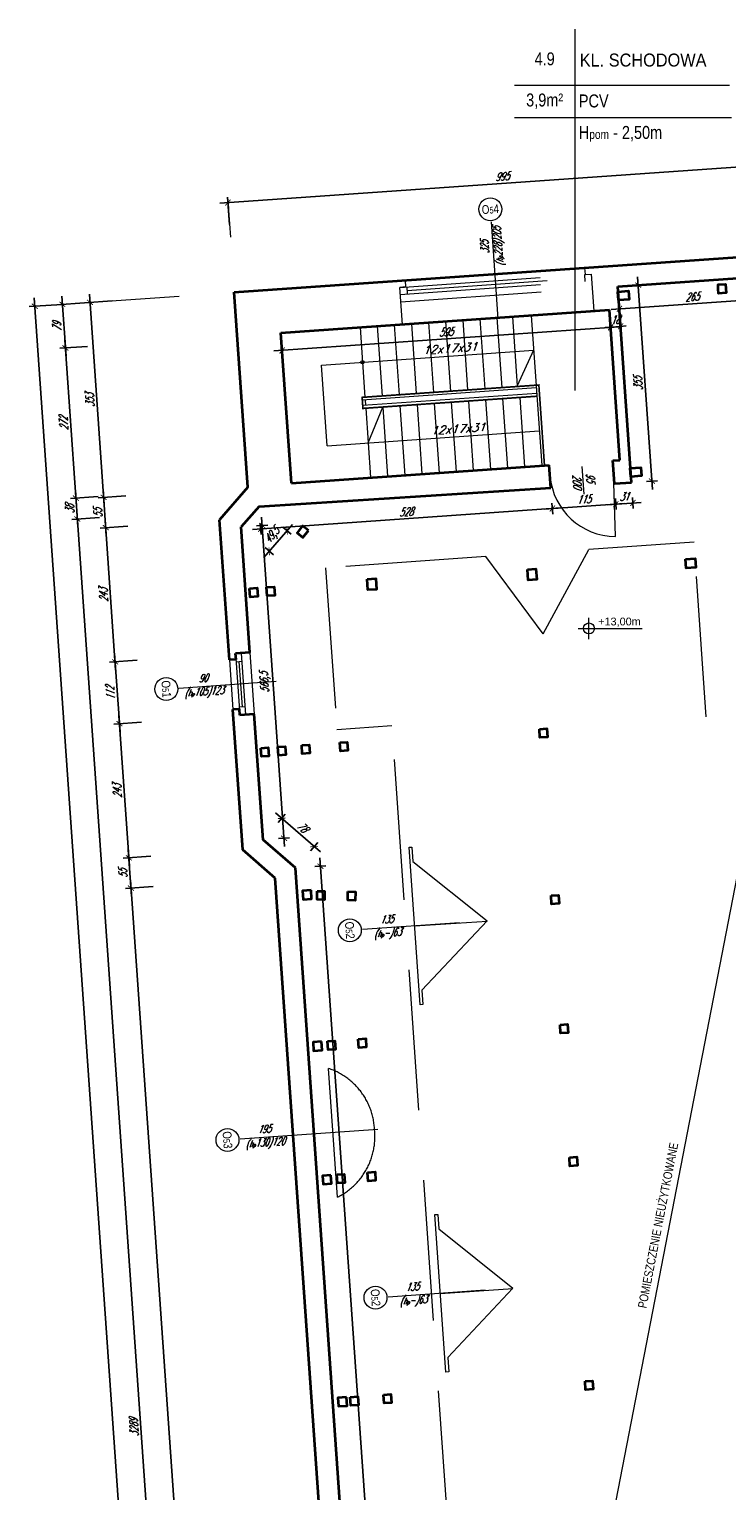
# Model space of a CAD drawing. Header units: millimetres. Extents: x 402 to 79005, y -7782 to 89952.
# Tile 6 of 256: x 21467 to 22728, y 8801 to 11442. Entities that reach past the tile are written whole.
import ezdxf
from ezdxf.enums import TextEntityAlignment as Align

# ---------------------------------------------------------------- set-up
doc = ezdxf.new("R2010")
doc.units = ezdxf.units.MM
doc.header["$LTSCALE"] = 10
doc.linetypes.add('DASHED', pattern=[19.05, 12.7, -6.35])
doc.layers.get('0').update_dxf_attribs({"lineweight": 0})
doc.layers.get('Defpoints').update_dxf_attribs({"color": 253})
for name, color, linetype, lineweight in [('01-2_konstrukcja dachu', 253, 'Continuous', 35), ('01_ściany', 253, 'Continuous', 35), ('03-01_okna', 253, 'Continuous', 15), ('03-02_schody', 253, 'Continuous', 5), ('03_drzwi', 253, 'Continuous', 15), ('04-1_widok', 253, 'Continuous', 5), ('04-2_nad', 253, 'DASHED', 5), ('05-01_wymiary', 253, 'Continuous', 5), ('05-03_opis', 253, 'Continuous', 5)]:
    doc.layers.add(name, color=color, linetype=linetype, lineweight=lineweight)
doc.styles.add('arial', font='ARIAL.TTF')
doc.styles.add('ariel', font='ARIAL.TTF', dxfattribs={"width": 0.8})
doc.styles.add('ariel_wym', font='simplex.shx', dxfattribs={"width": 0.65, "oblique": 25})
doc.dimstyles.new('ariel 50', dxfattribs={"dimtxt": 15, "dimasz": 10, "dimexe": 10, "dimexo": 0, "dimgap": 5, "dimtad": 1, "dimdec": 1, "dimrnd": 0.5, "dimtxsty": 'ariel_wym', "dimblk": 'ARCHTICK', "dimcen": 2.5, "dimdle": 15, "dimazin": 0, "dimtfac": 1, "dimtdec": 1, "dimtix": 1, "dimtmove": 0, "dimatfit": 3, "dimldrblk": 'DOT', "dimfxl": 0, "dimarcsym": 0})
doc.dimstyles.new('ariel 50 wnętrze', dxfattribs={"dimtxt": 15, "dimasz": 10, "dimexe": 10, "dimexo": 0, "dimgap": 5, "dimtad": 1, "dimdec": 1, "dimrnd": 0.5, "dimtxsty": 'ariel_wym', "dimblk": 'ARCHTICK', "dimcen": 2.5, "dimdle": 15, "dimazin": 0, "dimtfac": 1, "dimtdec": 1, "dimtix": 1, "dimtmove": 0, "dimatfit": 3, "dimldrblk": 'DOT', "dimfxl": 0, "dimarcsym": 0})

# ---------------------------------------------------------------- blocks, each defined once
blk = doc.blocks.new('_ArchTick')
at = {"color": 0, "linetype": 'ByBlock', "const_width": 0.15}
blk.add_lwpolyline([(-0.5, -0.5), (0.5, 0.5)], dxfattribs=at)
blk = doc.blocks.new('*D3510')
at = {"layer": '05-01_wymiary', "color": 0, "lineweight": -2}
for p, q in [((21834.7, 7264.1), (21650.1, 9904.6)), ((21691, 9892.4), (21641.1, 9889)), ((21873.6, 7281.8), (21823.7, 7278.3))]:
    blk.add_line(p, q, dxfattribs=at)
at = {"layer": 'Defpoints', "color": 0, "lineweight": 0}
for p in [(21911.7, 9907.9), (21651.1, 9889.7), (22094.3, 7297.3)]:
    blk.add_point(p, dxfattribs=at)
at = {"layer": '05-01_wymiary', "color": 0, "lineweight": -2, "xscale": 10, "yscale": 10, "zscale": 10}
for p, rotation in [((21651.1, 9889.7), 94.00000000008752), ((21833.7, 7279), 274.0000000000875)]:
    blk.add_blockref('_ArchTick', p, dxfattribs=dict(at, rotation=rotation))
at = {"layer": '05-01_wymiary', "color": 0, "insert": (21729.9, 8583.5), "char_height": 15, "attachment_point": 5, "rotation": 94, "style": 'ariel_wym'}
blk.add_mtext('2617', dxfattribs=at)
blk = doc.blocks.new('_Dot')
at = {"color": 0, "linetype": 'ByBlock', "lineweight": -2}
blk.add_line((-0.5, 0), (-1, 0), dxfattribs=at)
at = {"color": 0, "linetype": 'ByBlock', "const_width": 0.5}
blk.add_lwpolyline([(-0.25, 0, 1), (0.25, 0, 1)], format="xyb", close=True, dxfattribs=at)
blk = doc.blocks.new('*D3511')
at = {"layer": '05-01_wymiary', "color": 0, "lineweight": -2}
for p, q in [((21652.1, 9874.7), (21646.2, 9959.5)), ((21687.2, 9947.3), (21637.3, 9943.8)), ((21691, 9892.4), (21641.1, 9889))]:
    blk.add_line(p, q, dxfattribs=at)
at = {"layer": 'Defpoints', "color": 0, "lineweight": 0}
for p in [(21853, 9958.9), (21647.3, 9944.5), (21911.7, 9907.9)]:
    blk.add_point(p, dxfattribs=at)
at = {"layer": '05-01_wymiary', "color": 0, "lineweight": -2, "xscale": 10, "yscale": 10, "zscale": 10}
for p, rotation in [((21647.3, 9944.5), 94.00000000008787), ((21651.1, 9889.7), 274.0000000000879)]:
    blk.add_blockref('_ArchTick', p, dxfattribs=dict(at, rotation=rotation))
at = {"layer": '05-01_wymiary', "color": 0, "insert": (21636.7, 9916.2), "char_height": 15, "attachment_point": 5, "rotation": 94, "style": 'ariel_wym'}
blk.add_mtext('55', dxfattribs=at)
blk = doc.blocks.new('*D3512')
at = {"layer": '05-01_wymiary', "color": 0, "lineweight": -2}
for p, q in [((21648.3, 9929.6), (21629.3, 10201.9)), ((21670.2, 10189.7), (21620.3, 10186.2)), ((21687.2, 9947.3), (21637.3, 9943.8))]:
    blk.add_line(p, q, dxfattribs=at)
at = {"layer": 'Defpoints', "color": 0, "lineweight": 0}
for p in [(21874, 10204), (21630.3, 10186.9), (21853, 9958.9)]:
    blk.add_point(p, dxfattribs=at)
at = {"layer": '05-01_wymiary', "color": 0, "lineweight": -2, "xscale": 10, "yscale": 10, "zscale": 10}
for p, rotation in [((21630.3, 10186.9), 94.00000000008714), ((21647.3, 9944.5), 274.0000000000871)]:
    blk.add_blockref('_ArchTick', p, dxfattribs=dict(at, rotation=rotation))
at = {"layer": '05-01_wymiary', "color": 0, "insert": (21626.3, 10064.9), "char_height": 15, "attachment_point": 5, "rotation": 94, "style": 'ariel_wym'}
blk.add_mtext('243', dxfattribs=at)
blk = doc.blocks.new('*D3513')
at = {"layer": '05-01_wymiary', "color": 0, "lineweight": -2}
for p, q in [((21662.4, 10301.4), (21612.5, 10298)), ((21631.4, 10172), (21621.5, 10313.6)), ((21670.2, 10189.7), (21620.3, 10186.2))]:
    blk.add_line(p, q, dxfattribs=at)
at = {"layer": 'Defpoints', "color": 0, "lineweight": 0}
for p in [(21866.2, 10315.7), (21622.5, 10298.7), (21874, 10204)]:
    blk.add_point(p, dxfattribs=at)
at = {"layer": '05-01_wymiary', "color": 0, "lineweight": -2, "xscale": 10, "yscale": 10, "zscale": 10}
for p, rotation in [((21622.5, 10298.7), 94.00000000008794), ((21630.3, 10186.9), 274.0000000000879)]:
    blk.add_blockref('_ArchTick', p, dxfattribs=dict(at, rotation=rotation))
at = {"layer": '05-01_wymiary', "color": 0, "insert": (21613.9, 10241.9), "char_height": 15, "attachment_point": 5, "rotation": 94, "style": 'ariel_wym'}
blk.add_mtext('112', dxfattribs=at)
blk = doc.blocks.new('*D3514')
at = {"layer": '05-01_wymiary', "color": 0, "lineweight": -2}
for p, q in [((21645.5, 10543.9), (21595.6, 10540.4)), ((21623.5, 10283.7), (21604.5, 10556)), ((21662.4, 10301.4), (21612.5, 10298))]:
    blk.add_line(p, q, dxfattribs=at)
at = {"layer": 'Defpoints', "color": 0, "lineweight": 0}
for p in [(21605.6, 10541.1), (21811.3, 10555.5), (21866.2, 10315.7)]:
    blk.add_point(p, dxfattribs=at)
at = {"layer": '05-01_wymiary', "color": 0, "lineweight": -2, "xscale": 10, "yscale": 10, "zscale": 10}
for p, rotation in [((21605.6, 10541.1), 94.00000000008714), ((21622.5, 10298.7), 274.0000000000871)]:
    blk.add_blockref('_ArchTick', p, dxfattribs=dict(at, rotation=rotation))
at = {"layer": '05-01_wymiary', "color": 0, "insert": (21601.6, 10419), "char_height": 15, "attachment_point": 5, "rotation": 94, "style": 'ariel_wym'}
blk.add_mtext('243', dxfattribs=at)
blk = doc.blocks.new('*D3515')
at = {"layer": '05-01_wymiary', "color": 0, "lineweight": -2}
for p, q in [((21641.6, 10598.7), (21591.7, 10595.2)), ((21606.6, 10526.1), (21600.7, 10610.9)), ((21645.5, 10543.9), (21595.6, 10540.4))]:
    blk.add_line(p, q, dxfattribs=at)
at = {"layer": 'Defpoints', "color": 0, "lineweight": 0}
for p in [(21601.7, 10595.9), (21862.4, 10614.2), (21811.3, 10555.5)]:
    blk.add_point(p, dxfattribs=at)
at = {"layer": '05-01_wymiary', "color": 0, "lineweight": -2, "xscale": 10, "yscale": 10, "zscale": 10}
for p, rotation in [((21601.7, 10595.9), 94.00000000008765), ((21605.6, 10541.1), 274.0000000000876)]:
    blk.add_blockref('_ArchTick', p, dxfattribs=dict(at, rotation=rotation))
at = {"layer": '05-01_wymiary', "color": 0, "insert": (21591.2, 10567.6), "char_height": 15, "attachment_point": 5, "rotation": 94, "style": 'ariel_wym'}
blk.add_mtext('55', dxfattribs=at)
blk = doc.blocks.new('*D3516')
at = {"layer": '05-01_wymiary', "color": 0, "lineweight": -2}
for p, q in [((21602.8, 10581), (21576, 10963)), ((21617, 10950.9), (21567.1, 10947.4)), ((21641.6, 10598.7), (21591.7, 10595.2))]:
    blk.add_line(p, q, dxfattribs=at)
at = {"layer": 'Defpoints', "color": 0, "lineweight": 0}
for p in [(21837.7, 10966.3), (21577.1, 10948.1), (21862.4, 10614.2)]:
    blk.add_point(p, dxfattribs=at)
at = {"layer": '05-01_wymiary', "color": 0, "lineweight": -2, "xscale": 10, "yscale": 10, "zscale": 10}
for p, rotation in [((21577.1, 10948.1), 94.00000000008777), ((21601.7, 10595.9), 274.0000000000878)]:
    blk.add_blockref('_ArchTick', p, dxfattribs=dict(at, rotation=rotation))
at = {"layer": '05-01_wymiary', "color": 0, "insert": (21576.9, 10771.1), "char_height": 15, "attachment_point": 5, "rotation": 94, "style": 'ariel_wym'}
blk.add_mtext('353', dxfattribs=at)
blk = doc.blocks.new('*D3517')
at = {"layer": '05-01_wymiary', "color": 0, "lineweight": -2}
for p, q in [((21526.2, 10959.5), (21533.8, 10850.8)), ((21567.1, 10947.4), (21517.2, 10943.9)), ((21572.6, 10868.6), (21522.7, 10865.1))]:
    blk.add_line(p, q, dxfattribs=at)
at = {"layer": 'Defpoints', "color": 0, "lineweight": 0}
for p in [(21837.7, 10966.3), (21922, 10893), (21532.7, 10865.8)]:
    blk.add_point(p, dxfattribs=at)
at = {"layer": '05-01_wymiary', "color": 0, "lineweight": -2, "xscale": 10, "yscale": 10, "zscale": 10}
for p, rotation in [((21527.2, 10944.6), 94.0000000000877), ((21532.7, 10865.8), 274.0000000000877)]:
    blk.add_blockref('_ArchTick', p, dxfattribs=dict(at, rotation=rotation))
at = {"layer": '05-01_wymiary', "color": 0, "insert": (21517.5, 10904.3), "char_height": 15, "attachment_point": 5, "rotation": 94, "style": 'ariel_wym'}
blk.add_mtext('79', dxfattribs=at)
blk = doc.blocks.new('*D3518')
at = {"layer": '05-01_wymiary', "color": 0, "lineweight": -2}
for p, q in [((21531.7, 10880.7), (21552.7, 10579.5)), ((21572.6, 10868.6), (21522.7, 10865.1)), ((21591.6, 10597.2), (21541.7, 10593.7))]:
    blk.add_line(p, q, dxfattribs=at)
at = {"layer": 'Defpoints', "color": 0, "lineweight": 0}
for p in [(21922, 10893), (21941, 10621.7), (21551.7, 10594.4)]:
    blk.add_point(p, dxfattribs=at)
at = {"layer": '05-01_wymiary', "color": 0, "lineweight": -2, "xscale": 10, "yscale": 10, "zscale": 10}
for p, rotation in [((21532.7, 10865.8), 94.00000000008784), ((21551.7, 10594.4), 274.0000000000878)]:
    blk.add_blockref('_ArchTick', p, dxfattribs=dict(at, rotation=rotation))
at = {"layer": '05-01_wymiary', "color": 0, "insert": (21529.7, 10729.2), "char_height": 15, "attachment_point": 5, "rotation": 94, "style": 'ariel_wym'}
blk.add_mtext('272', dxfattribs=at)
blk = doc.blocks.new('*D3519')
at = {"layer": '05-01_wymiary', "color": 0, "lineweight": -2}
for p, q in [((21591.6, 10597.2), (21541.7, 10593.7)), ((21550.7, 10609.4), (21555.4, 10541.7)), ((21594.2, 10559.4), (21544.4, 10555.9))]:
    blk.add_line(p, q, dxfattribs=at)
at = {"layer": 'Defpoints', "color": 0, "lineweight": 0}
for p in [(21941, 10621.7), (21882.7, 10579.6), (21554.3, 10556.6)]:
    blk.add_point(p, dxfattribs=at)
at = {"layer": '05-01_wymiary', "color": 0, "lineweight": -2, "xscale": 10, "yscale": 10, "zscale": 10}
for p, rotation in [((21551.7, 10594.4), 94.00000000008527), ((21554.3, 10556.6), 274.0000000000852)]:
    blk.add_blockref('_ArchTick', p, dxfattribs=dict(at, rotation=rotation))
at = {"layer": '05-01_wymiary', "color": 0, "insert": (21540.5, 10574.7), "char_height": 15, "attachment_point": 5, "rotation": 94, "style": 'ariel_wym'}
blk.add_mtext('38', dxfattribs=at)
blk = doc.blocks.new('*D3520')
at = {"layer": '05-01_wymiary', "color": 0, "lineweight": -2}
for p, q in [((21553.3, 10571.6), (21784.8, 7260.6)), ((21594.2, 10559.4), (21544.4, 10555.9)), ((21823.7, 7278.3), (21773.8, 7274.8))]:
    blk.add_line(p, q, dxfattribs=at)
at = {"layer": 'Defpoints', "color": 0, "lineweight": 0}
for p in [(21882.7, 10579.6), (22094.3, 7297.3), (21783.8, 7275.5)]:
    blk.add_point(p, dxfattribs=at)
at = {"layer": '05-01_wymiary', "color": 0, "lineweight": -2, "xscale": 10, "yscale": 10, "zscale": 10}
for p, rotation in [((21554.3, 10556.6), 94.00000000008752), ((21783.8, 7275.5), 274.0000000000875)]:
    blk.add_blockref('_ArchTick', p, dxfattribs=dict(at, rotation=rotation))
at = {"layer": '05-01_wymiary', "color": 0, "insert": (21656.6, 8915.2), "char_height": 15, "attachment_point": 5, "rotation": 94, "style": 'ariel_wym'}
blk.add_mtext('3289', dxfattribs=at)
blk = doc.blocks.new('*D3524')
at = {"layer": '05-01_wymiary', "color": 0, "lineweight": -2}
for p, q in [((21517.2, 10943.9), (21467.4, 10940.4)), ((21785.5, 6534.2), (21476.3, 10956.1)), ((21824.4, 6552), (21774.5, 6548.5))]:
    blk.add_line(p, q, dxfattribs=at)
at = {"layer": 'Defpoints', "color": 0, "lineweight": 0}
for p in [(21837.7, 10966.3), (21477.3, 10941.1), (22219.6, 6579.6)]:
    blk.add_point(p, dxfattribs=at)
at = {"layer": '05-01_wymiary', "color": 0, "lineweight": -2, "xscale": 10, "yscale": 10, "zscale": 10}
for p, rotation in [((21477.3, 10941.1), 94.00000000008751), ((21784.4, 6549.2), 274.0000000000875)]:
    blk.add_blockref('_ArchTick', p, dxfattribs=dict(at, rotation=rotation))
at = {"layer": '05-01_wymiary', "color": 0, "insert": (21617, 8744.2), "char_height": 15, "attachment_point": 5, "rotation": 94, "style": 'ariel_wym'}
blk.add_mtext('4402,5', dxfattribs=at)
blk = doc.blocks.new('*D3525')
at = {"layer": '05-01_wymiary', "color": 0, "lineweight": -2}
for p, q in [((21811.4, 11127.5), (22833.9, 11199)), ((22821.8, 11158.1), (22818.3, 11207.9)), ((21829.2, 11088.6), (21825.7, 11138.5))]:
    blk.add_line(p, q, dxfattribs=at)
at = {"layer": 'Defpoints', "color": 0, "lineweight": 0}
for p in [(22819, 11198), (22830.3, 11035.7), (21837.7, 10966.3)]:
    blk.add_point(p, dxfattribs=at)
at = {"layer": '05-01_wymiary', "color": 0, "lineweight": -2, "xscale": 10, "yscale": 10, "zscale": 10}
for p, rotation in [((22819, 11198), 4.000000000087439), ((21826.4, 11128.5), 184.0000000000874)]:
    blk.add_blockref('_ArchTick', p, dxfattribs=dict(at, rotation=rotation))
at = {"layer": '05-01_wymiary', "color": 0, "insert": (22321.8, 11175.7), "char_height": 15, "attachment_point": 5, "rotation": 4, "style": 'ariel_wym'}
blk.add_mtext('995', dxfattribs=at)
blk = doc.blocks.new('*D3526')
at = {"layer": '05-01_wymiary', "color": 0, "lineweight": -2}
for p, q in [((22833.9, 11199), (21811.4, 11127.5)), ((22818.3, 11207.9), (22819.7, 11188)), ((21825.7, 11138.5), (21827.1, 11118.6))]:
    blk.add_line(p, q, dxfattribs=at)
at = {"layer": 'Defpoints', "color": 0, "lineweight": 0}
for p in [(22818.3, 11207.9), (21825.7, 11138.5), (21826.4, 11128.5)]:
    blk.add_point(p, dxfattribs=at)
at = {"layer": '05-01_wymiary', "color": 0, "lineweight": -2, "xscale": 10, "yscale": 10, "zscale": 10}
for p, rotation in [((22819, 11198), 4.000000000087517), ((21826.4, 11128.5), 184.0000000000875)]:
    blk.add_blockref('_ArchTick', p, dxfattribs=dict(at, rotation=rotation))
at = {"layer": '05-01_wymiary', "color": 0, "insert": (22321.8, 11175.7), "char_height": 15, "attachment_point": 5, "rotation": 4, "style": 'ariel_wym'}
blk.add_mtext('995', dxfattribs=at)
blk = doc.blocks.new('*D3698')
at = {"layer": '05-01_wymiary', "color": 0, "lineweight": -2}
for p, q in [((22797.2, 10964.9), (22798.6, 10945)), ((22518.5, 10935.4), (22812.8, 10956)), ((22532.8, 10946.5), (22534.2, 10926.5))]:
    blk.add_line(p, q, dxfattribs=at)
at = {"layer": 'Defpoints', "color": 0, "lineweight": 0}
for p in [(22795, 10995.1), (22530.7, 10976.7), (22797.9, 10955)]:
    blk.add_point(p, dxfattribs=at)
at = {"layer": '05-01_wymiary', "color": 0, "lineweight": -2, "xscale": 10, "yscale": 10, "zscale": 10}
for p, rotation in [((22797.9, 10955), 4.000000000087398), ((22533.5, 10936.5), 184.0000000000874)]:
    blk.add_blockref('_ArchTick', p, dxfattribs=dict(at, rotation=rotation))
at = {"layer": '05-01_wymiary', "color": 0, "insert": (22664.8, 10958.2), "char_height": 15, "attachment_point": 5, "rotation": 4, "style": 'ariel_wym'}
blk.add_mtext('265', dxfattribs=at)
blk = doc.blocks.new('*D3700')
at = {"layer": '05-01_wymiary', "color": 0, "lineweight": -2}
for p, q in [((22566.5, 10994.2), (22593.3, 10610.2)), ((22557.5, 10978.5), (22577.5, 10979.9)), ((22582.3, 10624.5), (22602.2, 10625.9))]:
    blk.add_line(p, q, dxfattribs=at)
at = {"layer": 'Defpoints', "color": 0, "lineweight": 0}
for p in [(22530.7, 10976.7), (22553.3, 10622.5), (22592.3, 10625.2)]:
    blk.add_point(p, dxfattribs=at)
at = {"layer": '05-01_wymiary', "color": 0, "lineweight": -2, "xscale": 10, "yscale": 10, "zscale": 10}
for p, rotation in [((22567.5, 10979.2), 94.00000000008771), ((22592.3, 10625.2), 274.0000000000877)]:
    blk.add_blockref('_ArchTick', p, dxfattribs=dict(at, rotation=rotation))
at = {"layer": '05-01_wymiary', "color": 0, "insert": (22567.4, 10801.3), "char_height": 15, "attachment_point": 5, "rotation": 94, "style": 'ariel_wym'}
blk.add_mtext('355', dxfattribs=at)
blk = doc.blocks.new('*D3701')
at = {"layer": '05-01_wymiary', "color": 0, "lineweight": -2}
for p, q in [((21870.6, 10537.7), (22427.3, 10576.6)), ((22411.7, 10585.6), (22413.1, 10565.6)), ((21884.8, 10548.7), (21886.2, 10528.8))]:
    blk.add_line(p, q, dxfattribs=at)
at = {"layer": 'Defpoints', "color": 0, "lineweight": 0}
for p in [(22409.7, 10613.3), (21882.7, 10579.6), (22412.4, 10575.6)]:
    blk.add_point(p, dxfattribs=at)
at = {"layer": '05-01_wymiary', "color": 0, "lineweight": -2, "xscale": 10, "yscale": 10, "zscale": 10}
for p, rotation in [((22412.4, 10575.6), 4.000000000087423), ((21885.5, 10538.7), 184.0000000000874)]:
    blk.add_blockref('_ArchTick', p, dxfattribs=dict(at, rotation=rotation))
at = {"layer": '05-01_wymiary', "color": 0, "insert": (22148.1, 10569.6), "char_height": 15, "attachment_point": 5, "rotation": 4, "style": 'ariel_wym'}
blk.add_mtext('528', dxfattribs=at)
blk = doc.blocks.new('*D3702')
at = {"layer": '05-01_wymiary', "color": 0, "lineweight": -2}
for p, q in [((22526.4, 10593.6), (22527.8, 10573.6)), ((22397.4, 10574.5), (22542.1, 10584.6)), ((22411.7, 10585.6), (22413.1, 10565.6))]:
    blk.add_line(p, q, dxfattribs=at)
at = {"layer": 'Defpoints', "color": 0, "lineweight": 0}
for p in [(22524.5, 10620.6), (22409.7, 10613.3), (22527.1, 10583.6)]:
    blk.add_point(p, dxfattribs=at)
at = {"layer": '05-01_wymiary', "color": 0, "lineweight": -2, "xscale": 10, "yscale": 10, "zscale": 10}
for p, rotation in [((22527.1, 10583.6), 4.000000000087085), ((22412.4, 10575.6), 184.0000000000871)]:
    blk.add_blockref('_ArchTick', p, dxfattribs=dict(at, rotation=rotation))
at = {"layer": '05-01_wymiary', "color": 0, "insert": (22468.9, 10592.1), "char_height": 15, "attachment_point": 5, "rotation": 4, "style": 'ariel_wym'}
blk.add_mtext('115', dxfattribs=at)
blk = doc.blocks.new('*D3703')
at = {"layer": '05-01_wymiary', "color": 0, "lineweight": -2}
for p, q in [((22526.4, 10593.6), (22527.8, 10573.6)), ((22557.3, 10595.7), (22558.7, 10575.8)), ((22512.1, 10582.6), (22573, 10586.8))]:
    blk.add_line(p, q, dxfattribs=at)
at = {"layer": 'Defpoints', "color": 0, "lineweight": 0}
for p in [(22524.5, 10620.6), (22555.5, 10622.6), (22558, 10585.8)]:
    blk.add_point(p, dxfattribs=at)
at = {"layer": '05-01_wymiary', "color": 0, "lineweight": -2, "xscale": 10, "yscale": 10, "zscale": 10}
for p, rotation in [((22527.1, 10583.6), 184.0000000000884), ((22558, 10585.8), 4.000000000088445)]:
    blk.add_blockref('_ArchTick', p, dxfattribs=dict(at, rotation=rotation))
at = {"layer": '05-01_wymiary', "color": 0, "insert": (22541.7, 10597.1), "char_height": 15, "attachment_point": 5, "rotation": 4, "style": 'ariel_wym'}
blk.add_mtext('31', dxfattribs=at)
blk = doc.blocks.new('*D3704')
at = {"layer": '05-01_wymiary', "color": 0, "lineweight": -2}
for p, q in [((22517.1, 10912.8), (22518.5, 10892.9)), ((21909.3, 10860.3), (22532.8, 10903.9)), ((21923.6, 10871.3), (21925, 10851.4))]:
    blk.add_line(p, q, dxfattribs=at)
at = {"layer": 'Defpoints', "color": 0, "lineweight": 0}
for p in [(22515.6, 10934.5), (21922, 10893), (22517.8, 10902.9)]:
    blk.add_point(p, dxfattribs=at)
at = {"layer": '05-01_wymiary', "color": 0, "lineweight": -2, "xscale": 10, "yscale": 10, "zscale": 10}
for p, rotation in [((22517.8, 10902.9), 4.000000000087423), ((21924.3, 10861.4), 184.0000000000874)]:
    blk.add_blockref('_ArchTick', p, dxfattribs=dict(at, rotation=rotation))
at = {"layer": '05-01_wymiary', "color": 0, "insert": (22220.2, 10894.6), "char_height": 15, "attachment_point": 5, "rotation": 4, "style": 'ariel_wym'}
blk.add_mtext('595', dxfattribs=at)
blk = doc.blocks.new('*D3705')
at = {"layer": '05-01_wymiary', "color": 0, "lineweight": -2}
for p, q in [((22517.1, 10913.6), (22518.5, 10893.6)), ((22535, 10914.8), (22536.4, 10894.9)), ((22517.8, 10903.6), (22507.8, 10902.9)), ((22517.8, 10903.6), (22535.7, 10904.8)), ((22535.7, 10904.8), (22545.7, 10905.5))]:
    blk.add_line(p, q, dxfattribs=at)
at = {"layer": 'Defpoints', "color": 0, "lineweight": 0}
for p in [(22515.5, 10935.2), (22533.5, 10936.5), (22535.7, 10904.8)]:
    blk.add_point(p, dxfattribs=at)
at = {"layer": '05-01_wymiary', "color": 0, "lineweight": -2, "xscale": 10, "yscale": 10, "zscale": 10}
for p, rotation in [((22517.8, 10903.6), 4.000000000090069), ((22535.7, 10904.8), 184.0000000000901)]:
    blk.add_blockref('_ArchTick', p, dxfattribs=dict(at, rotation=rotation))
at = {"layer": '05-01_wymiary', "color": 0, "insert": (22525.9, 10916.7), "char_height": 15, "attachment_point": 5, "rotation": 4, "style": 'ariel_wym'}
blk.add_mtext('18', dxfattribs=at)
blk = doc.blocks.new('*D3706')
at = {"layer": '05-01_wymiary', "color": 0, "lineweight": -2}
for p, q in [((21891.1, 10487.1), (21943.1, 10547)), ((21925.7, 10542.2), (21940.8, 10529.1)), ((21893.4, 10505), (21908.4, 10491.9))]:
    blk.add_line(p, q, dxfattribs=at)
at = {"layer": 'Defpoints', "color": 0, "lineweight": 0}
for p in [(21882.7, 10579.6), (21850.3, 10542.4), (21933.2, 10535.6)]:
    blk.add_point(p, dxfattribs=at)
at = {"layer": '05-01_wymiary', "color": 0, "lineweight": -2, "xscale": 10, "yscale": 10, "zscale": 10}
for p, rotation in [((21933.2, 10535.6), 48.9999999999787), ((21900.9, 10498.4), 228.9999999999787)]:
    blk.add_blockref('_ArchTick', p, dxfattribs=dict(at, rotation=rotation))
at = {"layer": '05-01_wymiary', "color": 0, "insert": (21906.6, 10526.2), "char_height": 15, "attachment_point": 5, "rotation": 49, "style": 'ariel_wym'}
blk.add_mtext('49,5', dxfattribs=at)
blk = doc.blocks.new('*D3707')
at = {"layer": '05-01_wymiary', "color": 0, "lineweight": -2}
for p, q in [((21878.2, 10544.4), (21898.2, 10545.7)), ((21887.1, 10560), (21928.7, 9964.9)), ((21917.7, 9979.2), (21937.7, 9980.6))]:
    blk.add_line(p, q, dxfattribs=at)
at = {"layer": 'Defpoints', "color": 0, "lineweight": 0}
for p in [(21850.3, 10542.4), (21889.8, 9977.3), (21927.7, 9979.9)]:
    blk.add_point(p, dxfattribs=at)
at = {"layer": '05-01_wymiary', "color": 0, "lineweight": -2, "xscale": 10, "yscale": 10, "zscale": 10}
for p, rotation in [((21888.2, 10545.1), 94.00000000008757), ((21927.7, 9979.9), 274.0000000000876)]:
    blk.add_blockref('_ArchTick', p, dxfattribs=dict(at, rotation=rotation))
at = {"layer": '05-01_wymiary', "color": 0, "insert": (21894, 10261.5), "char_height": 15, "attachment_point": 5, "rotation": 94, "style": 'ariel_wym'}
blk.add_mtext('566,5', dxfattribs=at)
blk = doc.blocks.new('*D3708')
at = {"layer": '05-01_wymiary', "color": 0, "lineweight": -2}
for p, q in [((21993.5, 9955.1), (21912.1, 10025.8)), ((21916.9, 10008.4), (21930, 10023.5)), ((21975.6, 9957.4), (21988.7, 9972.4))]:
    blk.add_line(p, q, dxfattribs=at)
at = {"layer": 'Defpoints', "color": 0, "lineweight": 0}
for p in [(21923.5, 10015.9), (21889.8, 9977.3), (21948.6, 9926.2)]:
    blk.add_point(p, dxfattribs=at)
at = {"layer": '05-01_wymiary', "color": 0, "lineweight": -2, "xscale": 10, "yscale": 10, "zscale": 10}
for p, rotation in [((21923.5, 10015.9), 139.0000000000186), ((21982.2, 9964.9), 319.0000000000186)]:
    blk.add_blockref('_ArchTick', p, dxfattribs=dict(at, rotation=rotation))
at = {"layer": '05-01_wymiary', "color": 0, "insert": (21961, 9999.9), "char_height": 15, "attachment_point": 5, "rotation": 319, "style": 'ariel_wym'}
blk.add_mtext('78', dxfattribs=at)
blk = doc.blocks.new('*D3709')
at = {"layer": '05-01_wymiary', "color": 0, "lineweight": -2}
for p, q in [((21983.4, 9928.7), (22003.4, 9930.1)), ((21992.3, 9944.3), (22179.2, 7272.4)), ((22168.2, 7286.6), (22188.1, 7288))]:
    blk.add_line(p, q, dxfattribs=at)
at = {"layer": 'Defpoints', "color": 0, "lineweight": 0}
for p in [(21948.6, 9926.2), (22133.3, 7284.2), (22178.1, 7287.3)]:
    blk.add_point(p, dxfattribs=at)
at = {"layer": '05-01_wymiary', "color": 0, "lineweight": -2, "xscale": 10, "yscale": 10, "zscale": 10}
for p, rotation in [((21993.4, 9929.4), 94.00000000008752), ((22178.1, 7287.3), 274.0000000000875)]:
    blk.add_blockref('_ArchTick', p, dxfattribs=dict(at, rotation=rotation))
at = {"layer": '05-01_wymiary', "color": 0, "insert": (22071.9, 8607.4), "char_height": 15, "attachment_point": 5, "rotation": 94, "style": 'ariel_wym'}
blk.add_mtext('2648,5', dxfattribs=at)
blk = doc.blocks.new('kota rzutowa')
at = {"ltscale": 0.5}
for p, q in [((-20.6, 0), (102.8, 0)), ((0, -20.6), (0, 20.6))]:
    blk.add_line(p, q, dxfattribs=at)
blk.add_circle((0, 0), 10.6, dxfattribs=at)
at = {"ltscale": 0.5, "style": 'arial'}
blk.add_attdef('POZ._POSADKI_WYKOŃCZONWJ', text='', height=15, dxfattribs=at).set_placement((17.9, 1.4), align=Align.BOTTOM_LEFT)
blk.add_attdef('POZ._POSADZKI_KONSTRUKCJA', text='', height=15, dxfattribs=at).set_placement((17, -5), align=Align.TOP_LEFT)

msp = doc.modelspace()

# ---------------------------------------------------------------- linework, layer by layer
at = {"layer": '01-2_konstrukcja dachu'}
for points in [[(22530.751, 10967.385), (22550.203, 10968.747), (22551.286, 10953.285), (22531.834, 10951.923)], [(22553.064, 10648.665), (22572.516, 10650.027), (22573.599, 10634.565), (22554.146, 10633.203)], [(21971.751, 10536.091), (21961.131, 10544.426), (21951.252, 10531.84), (21961.871, 10523.505)], [(22652.809, 10483.979), (22670.266, 10485.201), (22671.383, 10469.24), (22653.926, 10468.018)], [(22367.385, 10465.751), (22382.847, 10466.834), (22384.209, 10447.381), (22368.746, 10446.299)], [(21865.578, 10431.122), (21879.045, 10432.065), (21880.127, 10416.603), (21866.66, 10415.66)], [(21896.298, 10433.273), (21909.765, 10434.216), (21910.848, 10418.754), (21897.381, 10417.811)], [(22077.918, 10447.993), (22093.38, 10449.075), (22094.742, 10429.623), (22079.28, 10428.54)], [(22388.912, 10177.199), (22402.379, 10178.141), (22403.461, 10162.679), (22389.994, 10161.736)], [(21885.761, 10142.828), (21899.228, 10143.771), (21900.31, 10128.309), (21886.843, 10127.366)], [(21916.481, 10144.979), (21929.948, 10145.921), (21931.031, 10130.459), (21917.564, 10129.516)], [(21959.633, 10148), (21973.1, 10148.942), (21974.182, 10133.48), (21960.715, 10132.537)], [(22028.461, 10152.818), (22041.929, 10153.761), (22043.011, 10138.299), (22029.544, 10137.356)], [(21976.416, 9886.032), (21960.954, 9884.95), (21962.036, 9869.487), (21977.498, 9870.57)], [(21987.565, 9884.449), (22001.063, 9884.197), (22000.773, 9868.699), (21987.276, 9868.951)], [(22043.155, 9883.41), (22056.653, 9883.158), (22056.363, 9867.661), (22042.866, 9867.913)], [(22409.975, 9876.33), (22423.442, 9877.273), (22424.524, 9861.81), (22411.057, 9860.868)], [(22426.309, 9643.006), (22439.776, 9643.949), (22440.859, 9628.487), (22427.392, 9627.544)], [(22006.273, 9612.95), (22019.74, 9613.893), (22020.822, 9598.431), (22007.355, 9597.488)], [(22061.737, 9616.833), (22075.204, 9617.776), (22076.286, 9602.314), (22062.819, 9601.371)], [(21995.568, 9612.452), (21980.106, 9611.369), (21981.189, 9595.907), (21996.651, 9596.989)], [(22443.105, 9403.093), (22456.572, 9404.036), (22457.655, 9388.574), (22444.187, 9387.631)], [(22078.602, 9375.923), (22092.069, 9376.866), (22093.152, 9361.404), (22079.685, 9360.461)], [(22012.452, 9371.292), (21996.989, 9370.209), (21998.072, 9354.747), (22013.534, 9355.83)], [(22023.139, 9372.04), (22036.606, 9372.983), (22037.688, 9357.521), (22024.221, 9356.578)], [(22471.411, 8998.772), (22484.878, 8999.715), (22485.96, 8984.253), (22472.493, 8983.31)], [(22040.543, 8970.024), (22025.081, 8968.941), (22026.164, 8953.479), (22041.626, 8954.562)], [(22047.366, 8970.251), (22060.833, 8971.194), (22061.915, 8955.732), (22048.448, 8954.789)], [(22107.333, 8974.449), (22120.8, 8975.392), (22121.882, 8959.93), (22108.415, 8958.987)]]:
    msp.add_lwpolyline(points, close=True, dxfattribs=at)
msp.add_lwpolyline([(22712.224, 10972.822), (22711.701, 10980.304), (22725.168, 10981.246), (22726.285, 10965.285), (22712.818, 10964.343), (22712.224, 10972.822)], dxfattribs=at)
at = {"layer": '01_ściany'}
for p, q in [((21837.729, 10966.299), (22830.306, 11035.707)), ((22530.694, 10976.663), (22795.049, 10995.148)), ((21862.353, 10614.159), (21837.729, 10966.299)), ((22555.453, 10622.605), (22530.694, 10976.663)), ((21922.048, 10893.002), (22515.598, 10934.507)), ((22534.572, 10663.17), (22515.598, 10934.507)), ((21941.021, 10621.665), (21922.048, 10893.002)), ((21941.021, 10621.665), (22406.884, 10654.241)), ((22409.747, 10613.292), (22406.884, 10654.241)), ((22521.604, 10662.263), (22534.572, 10663.17)), ((22524.515, 10620.628), (22521.604, 10662.263)), ((22524.515, 10620.628), (22555.453, 10622.605)), ((21862.353, 10614.159), (21811.324, 10555.456)), ((21882.663, 10579.601), (22409.747, 10613.292)), ((21882.663, 10579.601), (21850.329, 10542.405)), ((21829.042, 10302.075), (21811.324, 10555.456)), ((21866.182, 10315.699), (21850.329, 10542.405)), ((21841.013, 10302.912), (21829.042, 10302.075)), ((21866.182, 10315.699), (21840.246, 10313.885)), ((21841.013, 10302.912), (21840.246, 10313.885)), ((21847.291, 10213.131), (21835.32, 10212.294)), ((21853.038, 9958.913), (21835.32, 10212.294)), ((21848.058, 10202.158), (21847.291, 10213.131)), ((21873.995, 10203.972), (21848.058, 10202.158)), ((21889.848, 9977.265), (21873.995, 10203.972)), ((21911.741, 9907.883), (21853.038, 9958.913)), ((21948.55, 9926.236), (21889.848, 9977.265)), ((22094.294, 7297.258), (21911.741, 9907.883)), ((22133.299, 7284.207), (21948.55, 9926.236))]:
    msp.add_line(p, q, dxfattribs=at)
at = {"layer": '03-01_okna'}
msp.add_line((21829.042, 10302.075), (21835.32, 10212.294), dxfattribs=at)
at = {"layer": '03-01_okna', "linetype": 'Continuous', "lineweight": 0}
for p, q in [((21840.246, 10313.885), (21848.058, 10202.158)), ((21841.292, 10298.922), (21851.268, 10299.619)), ((21846.28, 10299.271), (21852, 10217.47)), ((21850.221, 10314.583), (21858.034, 10202.856)), ((21847.012, 10217.122), (21856.988, 10217.819))]:
    msp.add_line(p, q, dxfattribs=at)
at = {"layer": '03-02_schody'}
for p, q in [((22126.816, 10907.321), (22135.636, 10781.187)), ((22157.741, 10909.483), (22166.561, 10783.35)), ((22188.665, 10911.646), (22197.485, 10785.512)), ((22219.59, 10913.808), (22228.41, 10787.674)), ((22250.514, 10915.971), (22259.334, 10789.837)), ((22281.439, 10918.133), (22290.259, 10791.999)), ((22312.363, 10920.296), (22321.183, 10794.162)), ((22340.179, 10922.241), (22348.912, 10797.354)), ((22374.212, 10924.621), (22393.186, 10653.283)), ((22064.967, 10902.996), (22073.787, 10776.862)), ((22095.892, 10905.159), (22104.712, 10779.025)), ((21995.404, 10834.756), (22378.622, 10861.554)), ((22378.622, 10861.554), (22348.912, 10797.354)), ((22005.589, 10689.112), (21995.404, 10834.756)), ((22383.381, 10793.499), (22069.11, 10771.523)), ((22384.079, 10783.523), (22069.808, 10761.547)), ((22353.503, 10776.373), (22362.261, 10651.121)), ((22074.098, 10771.872), (22074.795, 10761.896)), ((22075.182, 10756.911), (22083.941, 10631.659)), ((22079.562, 10694.285), (22106.107, 10759.073)), ((22106.107, 10759.073), (22114.865, 10633.821)), ((22137.031, 10761.236), (22145.79, 10635.984)), ((22167.956, 10763.398), (22176.714, 10638.146)), ((22198.88, 10765.561), (22207.639, 10640.308)), ((22229.805, 10767.723), (22238.563, 10642.471)), ((22260.729, 10769.886), (22269.488, 10644.633)), ((22291.654, 10772.048), (22300.412, 10646.796)), ((22322.578, 10774.21), (22331.337, 10648.958)), ((22005.589, 10689.112), (22388.807, 10715.909))]:
    msp.add_line(p, q, dxfattribs=at)
at = {"layer": '03-02_schody', "const_width": 3}
msp.add_lwpolyline([(22384.427, 10778.535), (22070.156, 10756.559), (22068.761, 10776.511), (22388.02, 10798.835), (22398.174, 10653.632)], dxfattribs=at)
at = {"layer": '03-02_schody'}
msp.add_circle((22069.377, 10839.929), 3, dxfattribs=at)
at = {"layer": '03_drzwi'}
for p, q in [((22465.687, 10651.493), (22469.163, 10601.614)), ((22526.22, 10525.162), (22523.059, 10641.445))]:
    msp.add_line(p, q, dxfattribs=at)
msp.add_arc((22526.963, 10644.271), 119.111, 185.059628, 269.642731, dxfattribs=at)
at = {"layer": '04-1_widok'}
msp.add_line((21866.182, 10315.699), (21873.995, 10203.972), dxfattribs=at)
at = {"layer": '04-2_nad', "ltscale": 2}
for p, q in [((22136.866, 10975.187), (22483.021, 10999.393)), ((22137.746, 10962.6), (22483.901, 10986.805)), ((22147.839, 10975.955), (22147.002, 10987.925)), ((22149.893, 10969.774), (22470.873, 10992.219)), ((22470.433, 10998.513), (22471.313, 10985.925)), ((22472.047, 10998.625), (22471.21, 11010.596)), ((22472.047, 10998.625), (22483.021, 10999.393)), ((22487.694, 10932.556), (22483.021, 10999.393)), ((22147.839, 10975.955), (22136.866, 10975.187)), ((22141.54, 10908.351), (22136.866, 10975.187)), ((22138.68, 10949.251), (22484.834, 10973.456)), ((22149.453, 10976.068), (22150.334, 10963.48)), ((22668.429, 10514.909), (22478.204, 10501.689)), ((22690.501, 10199.262), (22668.429, 10514.909)), ((22292.47, 10488.701), (22002.785, 10468.445)), ((22395.539, 10349.301), (22292.47, 10488.701)), ((22395.539, 10349.301), (22478.204, 10501.689)), ((22002.785, 10468.445), (22023.189, 10176.657)), ((23046.441, 10198.861), (22690.501, 10199.262)), ((22023.189, 10176.657), (22122.647, 10183.693)), ((22330.724, 7208.047), (22122.647, 10183.693)), ((22024.418, 9331.467), (22008.164, 9563.916))]:
    msp.add_line(p, q, dxfattribs=at)
at = {"layer": '04-2_nad', "ltscale": 3}
for p, q in [((22163.782, 9821.365), (22294.416, 9830.161)), ((22210.198, 9157.579), (22340.832, 9166.375))]:
    msp.add_line(p, q, dxfattribs=at)
for points in [[(22153.838, 9963.566), (22158.826, 9963.914), (22160.65, 9937.837), (22294.758, 9830.524), (22176.89, 9705.591), (22178.714, 9679.513), (22173.726, 9679.164)], [(22200.255, 9299.78), (22205.243, 9300.128), (22207.066, 9274.051), (22341.174, 9166.737), (22223.306, 9041.804), (22225.13, 9015.727), (22220.142, 9015.378)]]:
    msp.add_lwpolyline(points, close=True, dxfattribs=at)
at = {"layer": '04-2_nad', "ltscale": 2}
for centre, start, end in [((21969.528, 9448.453), 2.107181, 71.49908), ((21970.089, 9440.429), 296.50092, 5.892819)]:
    msp.add_arc(centre, 121.756, start, end, dxfattribs=at)
at = {"layer": '05-01_wymiary'}
for p, q in [((21825.686, 11138.521), (21830.754, 11066.055)), ((21467.359, 10940.4), (21737.973, 10959.323))]:
    msp.add_line(p, q, dxfattribs=at)
at = {"layer": '05-03_opis'}
for p, q in [((22452.971, 11441.666), (22452.971, 10788.983)), ((22344.058, 11340.531), (22732.632, 11340.531)), ((22344.058, 11282.174), (22735.786, 11282.174)), ((22130.67, 6735.822), (22837.822, 10383.457))]:
    msp.add_line(p, q, dxfattribs=at)
at = {"layer": '05-03_opis', "lineweight": 0}
for p, q in [((22314.772, 10918.239), (22302.493, 11093.828)), ((21913.203, 10262.85), (21737.614, 10250.572)), ((22244.804, 9827.03), (22069.215, 9814.752)), ((22097.312, 9453.357), (21848.161, 9435.935)), ((22291.22, 9163.244), (22115.631, 9150.966))]:
    msp.add_line(p, q, dxfattribs=at)
for centre in [(22300.412, 11116.427), (21714.945, 10249.488), (22046.546, 9813.668), (21825.492, 9434.851), (22092.962, 9149.882)]:
    msp.add_circle(centre, 20.689, dxfattribs=at)

# ---------------------------------------------------------------- block references
at = {"layer": '05-03_opis', "xscale": 0.9359999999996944, "yscale": 0.9359999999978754, "zscale": 0.9359999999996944}
msp.add_blockref('kota rzutowa', (22478.428, 10358.931), dxfattribs=at).add_auto_attribs({'POZ._POSADKI_WYKOŃCZONWJ': '+13,00m'})

# ---------------------------------------------------------------- texts
at = {"layer": '03_drzwi', "insert": (22488.248, 10640.457), "char_height": 15, "width": 160.59049, "attachment_point": 1, "rotation": 275.30806, "style": 'ariel_wym'}
msp.add_mtext('95\\P200', dxfattribs=at)
at = {"layer": '05-03_opis', "char_height": 23.4234, "style": 'ariel'}
for s, insert, width, attachment_point in [('4.9', (22398.515, 11388.035), 108.9126, 5), ('{\\W0.9;KL. SCHODOWA}', (22461.883, 11385.841), 356.6375, 4), ('3,9m²', (22398.515, 11311.628), 108.9126, 5), (' PCV', (22452.971, 11311.903), 322.78897, 4), (' H{\\H0.7x;pom\\H1.429x; - 2,50m}', (22452.971, 11252.72), 322.789, 4)]:
    msp.add_mtext(s, dxfattribs=dict(at, insert=insert, width=width, attachment_point=attachment_point))
at = {"layer": '05-03_opis', "lineweight": 0, "attachment_point": 5}
for s, insert, char_height, width, rotation, style in [('O{\\H0.7576x;5}4', (22300.412, 11116.427), 15.84, 75.19353, 4, 'ariel'), ('325\\P({\\H0.8333x;h\\H0.6x;p}228)205', (22304.556, 11048.98), 14.4, 62.66128, 94, 'ariel_wym'), ('{\\W1;12x17x31}', (22226.764, 10864.969), 15, 55, 4, 'ariel_wym'), ('{\\W1;12x17x31}', (22241.26, 10719.626), 15, 55, 4, 'ariel_wym'), ('90\\P({\\H0.8333x;h\\H0.6x;p}105)123', (21782.312, 10254.771), 14.4, 62.66128, 4, 'ariel_wym'), ('O{\\H0.7576x;5}1', (21714.945, 10249.488), 15.84, 75.19353, 274, 'ariel'), ('O{\\H0.7576x;5}2', (22046.546, 9813.668), 15.84, 75.19353, 274, 'ariel'), ('135\\P({\\H0.8333x;h\\H0.6x;p}-)63', (22113.913, 9818.951), 14.4, 62.66128, 4, 'ariel_wym'), ('195\\P({\\H0.8333x;h\\H0.6x;p}130)120', (21892.859, 9440.134), 14.4, 62.66128, 4, 'ariel_wym'), ('POMIESZCZENIE NIEUŻYTKOWANE', (22603.431, 9280.34), 15.84, 743.58643, 79, 'ariel'), ('O{\\H0.7576x;5}3', (21825.492, 9434.851), 15.84, 75.19353, 274, 'ariel'), ('O{\\H0.7576x;5}2', (22092.962, 9149.882), 15.84, 75.19353, 274, 'ariel'), ('135\\P({\\H0.8333x;h\\H0.6x;p}-)63', (22160.33, 9155.165), 14.4, 62.66128, 4, 'ariel_wym')]:
    msp.add_mtext(s, dxfattribs=dict(at, insert=insert, char_height=char_height, width=width, rotation=rotation, style=style))

# ---------------------------------------------------------------- dimensions: what is measured, and where the dimension line sits
at = {"layer": '05-01_wymiary'}
for base, p1, p2, angle, dimstyle, picture, middle in [((22818.96, 11197.954), (21837.729, 10966.299), (22830.306, 11035.707), 4, 'ariel 50', '*D3525', (22321.8, 11175.719)), ((22797.859, 10954.965), (22530.694, 10976.663), (22795.049, 10995.148), 4, 'ariel 50 wnętrze', '*D3698', (22664.81, 10958.192)), ((22592.263, 10625.192), (22530.694, 10976.663), (22553.334, 10622.47), 94, 'ariel 50 wnętrze', '*D3700', (22567.415, 10801.343)), ((21477.335, 10941.098), (22219.573, 6579.593), (21837.729, 10966.299), 94, 'ariel 50', '*D3524', (21616.997, 8744.16)), ((21532.724, 10865.778), (21837.729, 10966.299), (21922.048, 10893.002), 94, 'ariel 50', '*D3517', (21517.499, 10904.31)), ((22517.811, 10902.87), (21922.048, 10893.002), (22515.598, 10934.507), 4, 'ariel 50 wnętrze', '*D3704', (22220.163, 10894.587)), ((22412.385, 10575.576), (21882.663, 10579.601), (22409.747, 10613.292), 4, 'ariel 50 wnętrze', '*D3701', (22148.081, 10569.625)), ((21927.695, 9979.912), (21850.329, 10542.405), (21889.848, 9977.265), 94, 'ariel 50 wnętrze', '*D3707', (21894.041, 10261.51)), ((22178.129, 7287.342), (21948.55, 9926.236), (22133.299, 7284.207), 94, 'ariel 50 wnętrze', '*D3709', (22071.86, 8607.385))]:
    dim = msp.add_linear_dim(base=base, p1=p1, p2=p2, angle=angle, dimstyle=dimstyle, dxfattribs=at)
    dim.commit()
    dim.dimension.update_dxf_attribs({"geometry": picture, "text_midpoint": middle})
for base, p1, p2, angle, dimstyle, picture, middle in [((21826.384, 11128.546), (22818.263, 11207.929), (21825.686, 11138.521), 4, 'ariel 50', '*D3526', (22321.8, 11175.719)), ((21577.091, 10948.073), (21862.353, 10614.159), (21837.729, 10966.299), 94, 'ariel 50', '*D3516', (21576.934, 10771.131)), ((22535.717, 10904.842), (22515.548, 10935.224), (22533.504, 10936.479), 4, 'ariel 50 wnętrze', '*D3705', (22525.867, 10916.683)), ((21551.697, 10594.441), (21922.048, 10893.002), (21941.021, 10621.665), 94, 'ariel 50', '*D3518', (21529.741, 10729.237)), ((21554.34, 10556.642), (21941.021, 10621.665), (21882.663, 10579.601), 94, 'ariel 50', '*D3519', (21540.549, 10574.669)), ((22527.104, 10583.598), (22409.747, 10613.292), (22524.515, 10620.628), 4, 'ariel 50 wnętrze', '*D3702', (22468.873, 10592.057)), ((22558.029, 10585.761), (22524.515, 10620.628), (22555.453, 10622.605), 4, 'ariel 50 wnętrze', '*D3703', (22541.695, 10597.149)), ((21601.715, 10595.933), (21811.324, 10555.456), (21862.353, 10614.159), 94, 'ariel 50', '*D3515', (21591.164, 10567.628)), ((21783.777, 7275.545), (21882.663, 10579.601), (22094.294, 7297.258), 94, 'ariel 50', '*D3520', (21656.589, 8915.222)), ((21605.552, 10541.067), (21866.182, 10315.699), (21811.324, 10555.456), 94, 'ariel 50', '*D3514', (21601.558, 10418.991)), ((21622.503, 10298.659), (21873.995, 10203.972), (21866.182, 10315.699), 94, 'ariel 50', '*D3513', (21613.939, 10241.924)), ((21630.315, 10186.932), (21853.038, 9958.913), (21873.995, 10203.972), 94, 'ariel 50', '*D3512', (21626.321, 10064.856)), ((21647.266, 9944.524), (21911.741, 9907.883), (21853.038, 9958.913), 94, 'ariel 50', '*D3511', (21636.715, 9916.219)), ((21651.103, 9889.658), (22094.294, 7297.258), (21911.741, 9907.883), 94, 'ariel 50', '*D3510', (21729.909, 8583.473))]:
    dim = msp.add_linear_dim(base=base, p1=p1, p2=p2, angle=angle, dimstyle=dimstyle, override={"dimtmove": 1}, dxfattribs=at)
    dim.commit()
    dim.dimension.update_dxf_attribs({"geometry": picture, "text_midpoint": middle})
for p1, p2, distance, picture, middle in [((21850.329, 10542.405), (21882.663, 10579.601), -67.005, '*D3706', (21906.553, 10526.182)), ((21948.55, 9926.236), (21889.848, 9977.265), -51.233, '*D3708', (21961.012, 9999.851))]:
    dim = msp.add_aligned_dim(p1=p1, p2=p2, distance=distance, dimstyle='ariel 50 wnętrze', dxfattribs=at)
    dim.commit()
    dim.dimension.update_dxf_attribs({"geometry": picture, "text_midpoint": middle})

doc.saveas('drawing.dxf')
